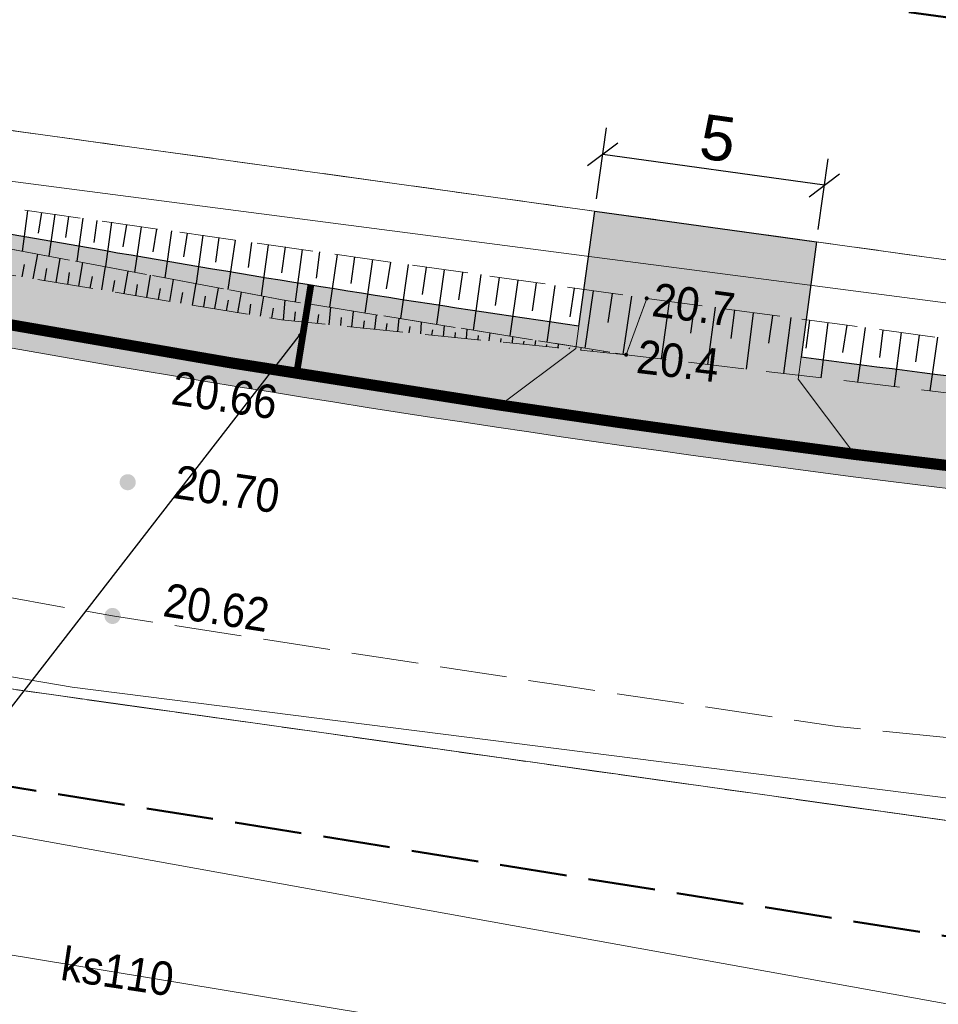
# Model space of a CAD drawing. Header units: metres. Extents: x 6551181 to 6555585, y 5935140 to 5937297.
# Tile 71 of 97: x 6551632 to 6551652, y 5935942 to 5935964. Entities that reach past the tile are written whole.
import ezdxf
from ezdxf import colors
from ezdxf.entities.mleader import LeaderData, LeaderLine
from ezdxf.enums import TextEntityAlignment as Align
from ezdxf.math import Vec2, Vec3

# ---------------------------------------------------------------- set-up
doc = ezdxf.new("R2010")
doc.units = ezdxf.units.M
for name, pattern in [('1.5_0.5', [2, 1.5, -0.5]), ('218-500', [1, 0.5, -0.5]), ('219-500', [0]), ('CONDX2', [0.48, 0.32, -0.16]), ('HIDDEN2', [0.1875, 0.125, -0.0625]), ('mz1.25_0.5', [1.75, 1.25, -0.5])]:
    doc.linetypes.add(name, pattern=pattern)
for name, color, linetype in [('000 Inne (niezydentyfikowane)', 7, 'Continuous'), ('217-Granica konturu klasyfikcyjnego', 7, 'Continuous'), ('218-Granica użytku', 7, 'Continuous'), ('219-Linia granicy', 7, 'Continuous'), ('_krawężnik 15x22', 74, 'Continuous'), ('_obrzeże 8x30', 2, 'Continuous'), ('jezdnia (powierzchnia)', 7, 'Continuous'), ('Obszar opracowania', 7, 'Continuous'), ('przewód elektroenergetyczny (linia)', 7, 'Continuous'), ('przewód kanalizacyjny (linia)', 7, 'Continuous'), ('przewód kanalizacyjny (linia)-Atr1', 7, 'Continuous'), ('przewód telekomunikacyjny (linia)', 7, 'Continuous'), ('przewód wodociągowy (linia)', 7, 'Continuous'), ('punkt wysokościowy naturalny', 7, 'Continuous'), ('punkt wysokościowy naturalny-Atr2', 7, 'Continuous'), ('punkt wysokościowy sztuczny', 7, 'Continuous'), ('punkt wysokościowy sztuczny-Atr2', 7, 'Continuous'), ('skarpa nieumocniona (powierzchnia)', 7, 'Continuous')]:
    doc.layers.add(name, color=color, linetype=linetype)
for name, color, linetype, lineweight in [('_krawężnik 15x30', 30, 'Continuous', 13), ('_kreskowanie chodnik', 52, 'Continuous', 0), ('_kreskowanie zieleń', 74, 'Continuous', 0), ('_kreskowanie zjazd', 252, 'Continuous', 0), ('_odwodnienie', 150, 'Continuous', 50), ('_opis', 7, 'Continuous', 18), ('_wymiar', 140, 'Continuous', 5)]:
    doc.layers.add(name, color=color, linetype=linetype, lineweight=lineweight)
doc.layers.add('_linie pomocnicze', color=202, linetype='Continuous', lineweight=13, plot=False)
doc.styles.add('marcin', font='arial.ttf')
doc.styles.get("Standard").update_dxf_attribs({"font": 'arial.ttf'})
doc.dimstyles.new('marcin', dxfattribs={"dimscale": 0.2, "dimtxt": 8, "dimasz": 6, "dimexe": 3, "dimexo": 0.625, "dimgap": 3, "dimtad": 1, "dimdec": 3, "dimrnd": 0.01, "dimtxsty": 'marcin', "dimblk": 'OBLIQUE', "dimcen": 2.5, "dimclrd": 256, "dimadec": 0, "dimazin": 0, "dimtfac": 1, "dimtdec": 3, "dimtmove": 1, "dimatfit": 3, "dimfxl": 8, "dimfxlon": 1, "dimarcsym": 0})

# ---------------------------------------------------------------- blocks, each defined once
blk = doc.blocks.new('PW02')
at = {"linetype": 'Continuous', "lineweight": 13}
h = blk.add_hatch(color=0, dxfattribs=at)
edge = h.paths.add_edge_path()
edge.add_arc((0, 0), 0.18, 0, 360)
blk = doc.blocks.new('PW01')
at = {"linetype": 'Continuous', "lineweight": 13}
h = blk.add_hatch(color=0, dxfattribs=at)
edge = h.paths.add_edge_path()
edge.add_arc((0, 0), 0.045, 0, 360)
blk = doc.blocks.new('_Oblique')
at = {"color": 0, "linetype": 'ByBlock', "lineweight": -2}
blk.add_line((-0.5, -0.5), (0.5, 0.5), dxfattribs=at)
blk = doc.blocks.new('*D1217')
at = {"layer": '_wymiar', "color": 0, "lineweight": -2, "transparency": 16777216}
for p, q in [((6551644.469, 5935960.007), (6551644.689, 5935961.591)), ((6551649.423, 5935959.318), (6551649.643, 5935960.903))]:
    blk.add_line(p, q, dxfattribs=at)
at = {"layer": '_wymiar', "lineweight": -2, "transparency": 16777216}
blk.add_line((6551649.561, 5935960.308), (6551644.607, 5935960.997), dxfattribs=at)
at = {"layer": 'Defpoints', "color": 0, "transparency": 16777216}
for p in [(6551644.607, 5935960.997), (6551644.43, 5935959.729), (6551649.385, 5935959.04)]:
    blk.add_point(p, dxfattribs=at)
at = {"layer": '_wymiar', "lineweight": -2, "transparency": 16777216, "xscale": 0.6000000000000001, "yscale": 0.6000000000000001, "zscale": 0.6000000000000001}
for p, rotation in [((6551644.607, 5935960.997), 172.0867703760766), ((6551649.561, 5935960.308), 352.0867703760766)]:
    blk.add_blockref('_Oblique', p, dxfattribs=dict(at, rotation=rotation))
at = {"layer": '_wymiar', "color": 0, "transparency": 16777216, "insert": (6551647.181, 5935961.355), "char_height": 1, "attachment_point": 5, "rotation": 352.0868, "style": 'marcin'}
blk.add_mtext('5', dxfattribs=at)

msp = doc.modelspace()

# ---------------------------------------------------------------- hatches: boundary and pattern name
at = {"layer": '_kreskowanie chodnik'}
h = msp.add_hatch(color=223, dxfattribs=at)
h.dxf.hatch_style = 1
h.paths.add_polyline_path([(6551361.9151, 5936137.4929), (6551364.0337, 5936137.4929), (6551364.3599, 5936137.8159), (6551361.3348, 5936141.0225), (6551359.8914, 5936139.6381), (6551359.8913, 5936139.638)])
h.paths.add_polyline_path([(6551380.1526, 5936119.3023, -0.0024274), (6551383.5731, 5936115.8572), (6551383.5731, 5936115.8572), (6551385.7012, 5936115.8292), (6551386.0588, 5936116.1787, 0.0031812), (6551381.5649, 5936120.7183), (6551367.9318, 5936134.3165), (6551367.5765, 5936133.9646), (6551367.5792, 5936131.8433)])
h.paths.add_polyline_path([(6551427.8011, 5936072.0648, -0.0079112), (6551423.437, 5936076.5601), (6551394.6741, 5936107.1418, 0.0037268), (6551389.5375, 5936112.5838), (6551389.5375, 5936112.5838), (6551389.1765, 5936112.2379), (6551389.1363, 5936110.1082, -0.0029746), (6551393.2134, 5936105.7757), (6551421.9802, 5936075.1899, 0.0058707), (6551425.2377, 5936071.8069), (6551427.4311, 5936071.7391)])
h.paths.add_polyline_path([(6551509.0487, 5936009.3448), (6551499.4703, 5936015.6354, -0.014146), (6551476.3685, 5936031.761), (6551467.4747, 5936038.3509, -0.0195357), (6551446.2823, 5936055.375), (6551437.7324, 5936062.8108, -0.010811), (6551431.3954, 5936068.5674), (6551431.0185, 5936068.2357), (6551430.9839, 5936066.2071, 0.0091534), (6551436.4199, 5936061.3017), (6551444.9698, 5936053.8659, 0.0195357), (6551466.284, 5936036.744), (6551475.1778, 5936030.1541, 0.014146), (6551498.3724, 5936013.9637), (6551506.5985, 5936008.5612), (6551508.6757, 5936008.9916)])
h.paths.add_polyline_path([(6551576.1216, 5935970.8749), (6551576.2833, 5935971.348, -0.0591224), (6551544.8377, 5935986.4374), (6551517.8132, 5936003.5887), (6551513.1363, 5936006.6602), (6551512.855, 5936006.2468), (6551513.2853, 5936004.1696), (6551513.2853, 5936004.1696), (6551516.7283, 5936001.9084), (6551543.766, 5935984.7488, 0.0566981), (6551574.267, 5935969.9309), (6551574.267, 5935969.9309)])
h.paths.add_polyline_path([(6551591.7085, 5935964.9446), (6551593.4627, 5935966.0998), (6551593.8882, 5935968.2679), (6551593.8884, 5935968.2689), (6551592.91, 5935968.4763), (6551592.5812, 5935966.8005, -0.0201257), (6551581.0571, 5935969.8064), (6551580.9035, 5935969.3306), (6551581.9193, 5935967.4615, 0.0168508), (6551591.7085, 5935964.9446)])
h.paths.add_polyline_path([(6551613.4044, 5935960.6424), (6551613.4491, 5935960.6336), (6551615.1652, 5935961.8255), (6551615.2615, 5935962.3161), (6551600.4251, 5935965.2276), (6551600.7371, 5935966.8177), (6551598.7804, 5935967.2324), (6551598.7798, 5935967.2298), (6551598.3662, 5935965.1221), (6551599.5493, 5935963.3613), (6551599.5493, 5935963.3613)])
h.paths.add_polyline_path([(6551620.1679, 5935961.3533), (6551620.07, 5935960.8543), (6551621.2097, 5935959.1107), (6551621.2097, 5935959.1107), (6551621.2547, 5935959.1019), (6551624.3175, 5935958.5008, 0.0114164), (6551642.3152, 5935955.3939), (6551642.3152, 5935955.3939), (6551644.0057, 5935956.6611), (6551644.0743, 5935957.1564, -0.0123461), (6551624.7026, 5935960.4634)])
h.paths.add_polyline_path([(6551649.0433, 5935956.4658), (6551648.9776, 5935955.9701), (6551650.239, 5935954.2925, 0.0127985), (6551670.6057, 5935952.1973), (6551677.038, 5935951.7015), (6551678.6488, 5935953.0818), (6551678.6872, 5935953.5803), (6551670.7594, 5935954.1913, -0.013718)])
h.paths.add_polyline_path([(6551707.1015, 5935951.3904), (6551702.0779, 5935951.2761), (6551702.0779, 5935951.2761), (6551683.634, 5935952.6976), (6551683.634, 5935952.6976), (6551685.0143, 5935951.0867), (6551730.6343, 5935947.5707), (6551750.6634, 5935946.1799), (6551752.2637, 5935947.5724), (6551752.2983, 5935948.0712), (6551730.7804, 5935949.5654), (6551707.1015, 5935951.3904)])
h.paths.add_polyline_path([(6551758.6441, 5935945.6257), (6551796.2401, 5935943.0151, 0.2134218), (6551800.84, 5935944.7005), (6551757.2863, 5935947.7248), (6551757.2517, 5935947.226)])
at = {"layer": '_kreskowanie zieleń'}
h = msp.add_hatch(color=253, dxfattribs=at)
h.dxf.hatch_style = 1
h.paths.add_polyline_path([(6551757.5481, 5935951.4959), (6551752.5542, 5935951.757), (6551752.2983, 5935948.0712), (6551752.2637, 5935947.5724), (6551750.6634, 5935946.1799), (6551758.6441, 5935945.6257), (6551757.2517, 5935947.226), (6551757.2863, 5935947.7248), (6551757.2863, 5935947.7248)])
h.paths.add_polyline_path([(6551683.7958, 5935954.7961), (6551678.8132, 5935955.214), (6551678.6872, 5935953.5803), (6551678.6488, 5935953.0818), (6551677.038, 5935951.7015), (6551685.0143, 5935951.0867), (6551683.634, 5935952.6976), (6551683.634, 5935952.6976), (6551683.6571, 5935952.9967)])
h.paths.add_polyline_path([(6551644.4305, 5935959.7291), (6551644.0743, 5935957.1564), (6551644.0057, 5935956.6611), (6551642.3152, 5935955.3939, 0.0050001), (6551650.239, 5935954.2925), (6551648.9776, 5935955.9701), (6551649.0433, 5935956.4658), (6551649.3846, 5935959.0405), (6551649.3845, 5935959.0405)])
h.paths.add_polyline_path([(6551615.5387, 5935963.7287), (6551615.2615, 5935962.3161), (6551615.1652, 5935961.8255), (6551613.4491, 5935960.6336), (6551621.2097, 5935959.1107), (6551621.2097, 5935959.1107), (6551620.07, 5935960.8543), (6551620.1679, 5935961.3533), (6551620.4993, 5935963.042)])
h.paths.add_polyline_path([(6551593.4627, 5935966.0998), (6551591.7085, 5935964.9446), (6551591.7085, 5935964.9446, 0.0060443), (6551595.2584, 5935964.2033), (6551599.5493, 5935963.3613), (6551598.3662, 5935965.1221), (6551598.7798, 5935967.2298), (6551598.7804, 5935967.2324), (6551593.8884, 5935968.2689), (6551593.8882, 5935968.2679)])
h.paths.add_polyline_path([(6551574.267, 5935969.9309, 0.0133357), (6551581.88, 5935967.473), (6551581.88, 5935967.473, 0.0000682), (6551581.9193, 5935967.4615), (6551581.9193, 5935967.4615), (6551580.9035, 5935969.3306), (6551581.0571, 5935969.8064), (6551581.0571, 5935969.8064), (6551581.4207, 5935970.9324), (6551576.5985, 5935972.2704), (6551576.2833, 5935971.348), (6551576.1216, 5935970.8749), (6551574.267, 5935969.9309)])
h.paths.add_polyline_path([(6551515.6199, 5936009.2164), (6551511.6595, 5936011.8175), (6551509.0487, 5936009.3448), (6551508.6757, 5936008.9916), (6551506.5985, 5936008.5612), (6551513.2853, 5936004.1696), (6551513.2853, 5936004.1696), (6551512.855, 5936006.2468), (6551513.1363, 5936006.6602), (6551513.1351, 5936006.661)])
h.paths.add_polyline_path([(6551425.2377, 5936071.8069, 0.0100304), (6551430.9839, 5936066.2071), (6551431.0185, 5936068.2357), (6551431.3954, 5936068.5674), (6551431.6215, 5936068.7664), (6551434.0394, 5936070.8943), (6551430.4259, 5936074.3748), (6551428.0268, 5936072.2634), (6551427.8011, 5936072.0648), (6551427.4311, 5936071.7391)])
h.paths.add_polyline_path([(6551385.7012, 5936115.8292), (6551383.5731, 5936115.8572, -0.0040001), (6551389.1363, 5936110.1082), (6551389.1363, 5936110.1082), (6551389.1765, 5936112.2379), (6551389.5375, 5936112.5838), (6551389.5375, 5936112.5838, 0.0024913), (6551386.0588, 5936116.1787)])
h.paths.add_polyline_path([(6551364.0337, 5936137.4929), (6551361.9151, 5936137.4929), (6551367.5792, 5936131.8433), (6551367.5765, 5936133.9646), (6551367.9318, 5936134.3165), (6551368.462, 5936134.8414), (6551364.9219, 5936138.3724), (6551364.3599, 5936137.8159)])
at = {"layer": '_kreskowanie zjazd'}
h = msp.add_hatch(color=256, dxfattribs=at)
h.dxf.hatch_style = 1
h.paths.add_polyline_path([(6551796.2401, 5935943.0151), (6551758.6441, 5935945.6257), (6551750.6634, 5935946.1799), (6551730.6343, 5935947.5707), (6551685.0143, 5935951.0867), (6551677.038, 5935951.7015), (6551670.6057, 5935952.1973, -0.0127985), (6551650.239, 5935954.2925, -0.0050001), (6551642.3152, 5935955.3939), (6551642.3152, 5935955.3939, -0.0114164), (6551624.3175, 5935958.5008), (6551621.2547, 5935959.1019), (6551621.2097, 5935959.1107), (6551613.4491, 5935960.6336), (6551613.4044, 5935960.6424), (6551599.5493, 5935963.3613), (6551599.5493, 5935963.3613), (6551595.2584, 5935964.2033, -0.0060443), (6551591.7085, 5935964.9446), (6551591.7085, 5935964.9446, -0.0084248), (6551586.7927, 5935966.1206, -0.0084248), (6551581.9193, 5935967.4615), (6551581.9193, 5935967.4615, -0.0000682), (6551581.88, 5935967.473), (6551581.88, 5935967.473, -0.0133357), (6551574.267, 5935969.9309), (6551574.267, 5935969.9309, -0.0502078), (6551547.0711, 5935982.7107, -0.0064718), (6551543.766, 5935984.7488), (6551516.7283, 5936001.9084), (6551513.2853, 5936004.1696), (6551513.2853, 5936004.1696), (6551506.5985, 5936008.5612), (6551498.3724, 5936013.9637, -0.014146), (6551475.1778, 5936030.1541), (6551466.284, 5936036.744, -0.0195357), (6551444.9698, 5936053.8659), (6551436.4199, 5936061.3017, -0.0077486), (6551431.8064, 5936065.4414, -0.0100015), (6551426.0452, 5936070.9924, -0.0073044), (6551421.9802, 5936075.1899), (6551393.2134, 5936105.7757, 0.0029746), (6551389.1363, 5936110.1082), (6551389.1363, 5936110.1082, 0.0040001), (6551383.5731, 5936115.8572), (6551383.5731, 5936115.8572, 0.0024274), (6551380.1526, 5936119.3023), (6551367.5792, 5936131.8433), (6551361.9151, 5936137.4929), (6551359.8144, 5936139.5881), (6551359.4506, 5936139.2449), (6551379.7995, 5936118.9483, -0.009403), (6551392.8482, 5936105.4342), (6551421.6159, 5936074.8473, 0.0250591), (6551436.0918, 5936060.9244), (6551444.6417, 5936053.4886, 0.0195357), (6551465.9863, 5936036.3423), (6551474.8802, 5936029.7523, 0.014146), (6551498.0979, 5936013.5458), (6551516.4571, 5936001.4883), (6551543.4981, 5935984.3266, 0.0932025), (6551595.1621, 5935963.7127), (6551624.2212, 5935958.0102, 0.0292221), (6551670.5673, 5935951.6987), (6551730.5978, 5935947.072), (6551796.2055, 5935942.5163)])

# ---------------------------------------------------------------- linework, layer by layer
at = {"layer": '000 Inne (niezydentyfikowane)', "color": 7, "linetype": 'Continuous', "lineweight": 25, "flags": 128}
for points in [[(6551631.75, 5935959.74), (6551631.63, 5935958.83)], [(6551632.06, 5935959.7), (6551631.99, 5935959.24)], [(6551632.36, 5935959.66), (6551632.23, 5935958.72)], [(6551632.67, 5935959.61), (6551632.6, 5935959.14)], [(6551632.99, 5935959.57), (6551632.85, 5935958.61)], [(6551633.3, 5935959.52), (6551633.23, 5935959.03)], [(6551633.63, 5935959.48), (6551633.49, 5935958.49)], [(6551633.96, 5935959.43), (6551633.88, 5935958.93)], [(6551634.29, 5935959.38), (6551634.14, 5935958.36)], [(6551634.63, 5935959.33), (6551634.55, 5935958.82)], [(6551634.97, 5935959.29), (6551634.82, 5935958.24)], [(6551635.32, 5935959.24), (6551635.24, 5935958.71)], [(6551635.67, 5935959.19), (6551635.52, 5935958.11)], [(6551636.03, 5935959.14), (6551635.95, 5935958.59)], [(6551636.39, 5935959.08), (6551636.23, 5935957.98)], [(6551636.76, 5935959.03), (6551636.68, 5935958.47)], [(6551637.13, 5935958.98), (6551636.97, 5935957.84)], [(6551637.51, 5935958.93), (6551637.43, 5935958.35)], [(6551637.89, 5935958.87), (6551637.73, 5935957.7)], [(6551638.28, 5935958.82), (6551638.2, 5935958.23)], [(6551631.88, 5935958.22), (6551631.98, 5935958.77)], [(6551632.39, 5935958.14), (6551632.48, 5935958.67)], [(6551632.9, 5935958.05), (6551632.99, 5935958.58)], [(6551638.67, 5935958.76), (6551638.5, 5935957.58)], [(6551639.06, 5935958.71), (6551638.98, 5935958.11)], [(6551639.46, 5935958.65), (6551639.29, 5935957.45)], [(6551639.86, 5935958.59), (6551639.77, 5935957.99)], [(6551631.63, 5935958.26), (6551631.68, 5935958.54)], [(6551632.14, 5935958.18), (6551632.18, 5935958.45)], [(6551632.65, 5935958.09), (6551632.69, 5935958.36)], [(6551633.41, 5935957.97), (6551633.49, 5935958.49)], [(6551633.91, 5935957.88), (6551634, 5935958.39)], [(6551640.26, 5935958.54), (6551640.09, 5935957.33)], [(6551640.66, 5935958.48), (6551640.57, 5935957.87)], [(6551641.06, 5935958.42), (6551640.89, 5935957.2)], [(6551641.47, 5935958.36), (6551641.38, 5935957.75)], [(6551633.15, 5935958.01), (6551633.2, 5935958.27)], [(6551633.66, 5935957.93), (6551633.7, 5935958.18)], [(6551634.42, 5935957.8), (6551634.5, 5935958.3)], [(6551634.93, 5935957.71), (6551635.01, 5935958.2)], [(6551641.88, 5935958.31), (6551641.71, 5935957.07)], [(6551642.29, 5935958.25), (6551642.2, 5935957.62)], [(6551642.71, 5935958.19), (6551642.53, 5935956.94)], [(6551643.12, 5935958.13), (6551643.03, 5935957.5)], [(6551634.17, 5935957.84), (6551634.21, 5935958.09)], [(6551634.68, 5935957.76), (6551634.72, 5935958)], [(6551635.18, 5935957.67), (6551635.22, 5935957.91)], [(6551635.44, 5935957.63), (6551635.52, 5935958.11)], [(6551635.94, 5935957.55), (6551636.02, 5935958.01)], [(6551636.45, 5935957.46), (6551636.53, 5935957.92)], [(6551643.54, 5935958.07), (6551643.36, 5935956.8)], [(6551643.97, 5935958.01), (6551643.87, 5935957.37)], [(6551644.39, 5935957.95), (6551644.21, 5935956.67)], [(6551635.69, 5935957.59), (6551635.73, 5935957.83)], [(6551636.2, 5935957.5), (6551636.24, 5935957.74)], [(6551636.96, 5935957.38), (6551637.03, 5935957.83)], [(6551637.47, 5935957.3), (6551637.51, 5935957.74)], [(6551644.82, 5935957.89), (6551644.72, 5935957.24)], [(6551645.25, 5935957.83), (6551645.06, 5935956.53)], [(6551646.09, 5935957.71), (6551645.91, 5935956.43)], [(6551636.71, 5935957.42), (6551636.74, 5935957.65)], [(6551637.21, 5935957.34), (6551637.25, 5935957.56)], [(6551637.72, 5935957.27), (6551637.74, 5935957.48)], [(6551637.98, 5935957.24), (6551638.02, 5935957.66)], [(6551638.49, 5935957.19), (6551638.53, 5935957.58)], [(6551639, 5935957.14), (6551639.04, 5935957.49)], [(6551646.66, 5935957.64), (6551646.57, 5935957)], [(6551647.12, 5935957.58), (6551646.95, 5935956.3)], [(6551647.55, 5935957.52), (6551647.47, 5935956.88)], [(6551638.23, 5935957.22), (6551638.26, 5935957.42)], [(6551638.75, 5935957.17), (6551638.77, 5935957.35)], [(6551639.26, 5935957.11), (6551639.28, 5935957.28)], [(6551639.51, 5935957.09), (6551639.55, 5935957.41)], [(6551640.03, 5935957.04), (6551640.06, 5935957.33)], [(6551640.54, 5935956.99), (6551640.56, 5935957.25)], [(6551647.97, 5935957.46), (6551647.81, 5935956.2)], [(6551648.4, 5935957.4), (6551648.31, 5935956.78)], [(6551648.81, 5935957.35), (6551648.65, 5935956.1)], [(6551649.23, 5935957.29), (6551649.15, 5935956.67)], [(6551639.77, 5935957.06), (6551639.79, 5935957.22)], [(6551640.28, 5935957.01), (6551640.3, 5935957.15)], [(6551640.79, 5935956.96), (6551640.81, 5935957.08)], [(6551641.05, 5935956.93), (6551641.07, 5935957.17)], [(6551641.31, 5935956.91), (6551641.32, 5935957.02)], [(6551641.56, 5935956.88), (6551641.58, 5935957.09)], [(6551649.64, 5935957.24), (6551649.48, 5935956)], [(6551650.06, 5935957.18), (6551649.97, 5935956.57)], [(6551650.47, 5935957.13), (6551650.3, 5935955.9)], [(6551650.87, 5935957.07), (6551650.79, 5935956.46)], [(6551651.28, 5935957.02), (6551651.12, 5935955.81)], [(6551641.82, 5935956.86), (6551641.83, 5935956.95)], [(6551642.07, 5935956.83), (6551642.09, 5935957.01)], [(6551642.33, 5935956.8), (6551642.34, 5935956.88)], [(6551642.59, 5935956.78), (6551642.6, 5935956.92)], [(6551642.84, 5935956.75), (6551642.85, 5935956.82)], [(6551643.1, 5935956.73), (6551643.11, 5935956.84)], [(6551651.68, 5935956.96), (6551651.6, 5935956.36)], [(6551652.09, 5935956.91), (6551651.92, 5935955.71)], [(6551643.35, 5935956.7), (6551643.36, 5935956.75)], [(6551643.61, 5935956.67), (6551643.62, 5935956.76)], [(6551643.86, 5935956.65), (6551643.87, 5935956.68)], [(6551644.12, 5935956.62), (6551644.13, 5935956.68)], [(6551644.38, 5935956.6), (6551644.38, 5935956.62)], [(6551644.63, 5935956.57), (6551644.64, 5935956.6)]]:
    msp.add_lwpolyline(points, dxfattribs=at)
at = {"layer": '217-Granica konturu klasyfikcyjnego', "color": 3, "linetype": '1.5_0.5', "lineweight": 18, "flags": 128}
for points in [[(6551614.59, 5935963.86), (6551817.148, 5935935.8192)], [(6551664.28, 5935944.42), (6551629.52, 5935949.31)]]:
    msp.add_lwpolyline(points, dxfattribs=at)
at = {"layer": '218-Granica użytku', "color": 3, "linetype": '218-500', "lineweight": 18, "flags": 128}
for points in [[(6551614.59, 5935963.86), (6551817.148, 5935935.8192)], [(6551629.52, 5935949.31), (6551664.28, 5935944.42)]]:
    msp.add_lwpolyline(points, dxfattribs=at)
at = {"layer": '219-Linia granicy', "color": 7, "linetype": '219-500', "lineweight": 18, "flags": 128}
for points in [[(6551817.148, 5935935.8192), (6551614.59, 5935963.86)], [(6551664.28, 5935944.42), (6551629.52, 5935949.31)]]:
    msp.add_lwpolyline(points, dxfattribs=at)
at = {"layer": '_krawężnik 15x22', "linetype": 'CONDX2', "lineweight": 40, "ltscale": 4, "const_width": 0.25}
msp.add_lwpolyline([(6551650.239, 5935954.2925, -0.0050001), (6551642.3152, 5935955.3939)], format="xyb", dxfattribs=at)
at = {"layer": '_krawężnik 15x30', "lineweight": 40, "ltscale": 5}
for points in [[(6551642.3152, 5935955.3939, 0.25, 0.25, -0.0114164), (6551624.3175, 5935958.5008, 0.25, 0.25, 0), (6551621.2097, 5935959.1107, 0.25, 0.25, 0)], [(6551677.038, 5935951.7015, 0.25, 0.25, 0), (6551670.6057, 5935952.1973, 0.25, 0.25, -0.0127985), (6551650.239, 5935954.2925, 0.25, 0.25, 0)]]:
    msp.add_lwpolyline(points, format="xyseb", dxfattribs=at)
at = {"layer": '_linie pomocnicze'}
for points in [[(6551796.2401, 5935943.0151), (6551730.6343, 5935947.5707), (6551670.6057, 5935952.1973, -0.0292221), (6551624.3175, 5935958.5008), (6551595.2584, 5935964.2033, -0.0932025), (6551543.766, 5935984.7488), (6551516.7283, 5936001.9084), (6551498.3724, 5936013.9637, -0.014146), (6551475.1778, 5936030.1541), (6551466.284, 5936036.744, -0.0195357), (6551444.9698, 5936053.8659), (6551436.4199, 5936061.3017, -0.0250591), (6551421.9802, 5936075.1899), (6551393.2134, 5936105.7757, 0.0094023), (6551380.1526, 5936119.3023), (6551359.8144, 5936139.5881)], [(6551796.2055, 5935942.5163), (6551730.5978, 5935947.072), (6551670.5673, 5935951.6987, -0.0292221), (6551624.2212, 5935958.0102), (6551595.1621, 5935963.7127, -0.0932025), (6551543.4981, 5935984.3266), (6551516.4571, 5936001.4883), (6551498.0979, 5936013.5458, -0.014146), (6551474.8802, 5936029.7523), (6551465.9863, 5936036.3423, -0.0195357), (6551444.6417, 5936053.4886), (6551436.0918, 5936060.9244, -0.0250591), (6551421.6159, 5936074.8473), (6551392.8482, 5936105.4342, 0.009403), (6551379.7995, 5936118.9483), (6551359.4506, 5936139.2449)]]:
    msp.add_lwpolyline(points, format="xyb", dxfattribs=at)
for points in [[(6551642.3152, 5935955.3939), (6551642.3152, 5935955.3939), (6551644.0057, 5935956.6611), (6551644.0743, 5935957.1564)], [(6551649.0433, 5935956.4658), (6551648.9776, 5935955.9701), (6551650.239, 5935954.2925)]]:
    msp.add_lwpolyline(points, dxfattribs=at)
at = {"layer": '_obrzeże 8x30'}
for points in [[(6551644.0743, 5935957.1564, -0.0123461), (6551624.7026, 5935960.4634), (6551620.1679, 5935961.3533)], [(6551678.6872, 5935953.5803), (6551670.7594, 5935954.1913, -0.013718), (6551649.0433, 5935956.4658)]]:
    msp.add_lwpolyline(points, format="xyb", dxfattribs=at)
for points in [[(6551644.0743, 5935957.1564), (6551644.4305, 5935959.7291), (6551649.3845, 5935959.0405)], [(6551649.3849, 5935959.0432), (6551649.0433, 5935956.4658)]]:
    msp.add_lwpolyline(points, dxfattribs=at)
at = {"layer": '_odwodnienie', "linetype": 'HIDDEN2', "lineweight": 40, "ltscale": 4, "const_width": 0.15}
msp.add_lwpolyline([(6551637.7655, 5935956.0995), (6551638.0834, 5935958.0741)], dxfattribs=at)
at = {"layer": 'jezdnia (powierzchnia)', "color": 7, "linetype": '1.5_0.5', "lineweight": 18, "flags": 128}
msp.add_lwpolyline([(6551328.96, 5936334.85), (6551328.85, 5936339.4), (6551328.73, 5936357.03), (6551328.59, 5936376.23), (6551328.4, 5936397.13), (6551328.02, 5936414.29), (6551322.56, 5936409.84), (6551322.26, 5936398.68), (6551322.27, 5936387.64), (6551322.38, 5936376.93), (6551322.42, 5936367), (6551322.25, 5936346.98), (6551322.6, 5936337.31), (6551322.85, 5936327.45), (6551322.83, 5936325.77), (6551322.74, 5936320.86), (6551322.68, 5936317.17), (6551322.78, 5936307.21), (6551322.67, 5936297.56), (6551322.68, 5936287.57), (6551322.74, 5936279.01), (6551322.14, 5936267.97), (6551321.65, 5936262.65), (6551321.72, 5936261), (6551321.78, 5936259.98), (6551322.11, 5936257.72), (6551322.27, 5936255.96), (6551322.39, 5936254.52), (6551322.15, 5936252.96), (6551321.69, 5936250.98), (6551320.76, 5936248.16), (6551319.46, 5936245.23), (6551318.96, 5936243.62), (6551318.38, 5936241.01), (6551316.02, 5936222.64), (6551315.83, 5936219.84), (6551316.38, 5936210.81), (6551316.01, 5936207.91), (6551315.14, 5936200.41), (6551314.97, 5936199.68), (6551313.67, 5936198.52), (6551311.34, 5936197.7), (6551307.54, 5936198.81), (6551305.83, 5936196.21), (6551312.51, 5936190.73), (6551313.39, 5936189.35), (6551312.99, 5936186.91), (6551312.92, 5936183.49), (6551313.3, 5936180.11), (6551314.08, 5936177.55), (6551314.7, 5936175.79), (6551314.44, 5936174.65), (6551312.67, 5936172.43), (6551311.85, 5936172.5), (6551311.19, 5936171.27), (6551311.05, 5936169.19), (6551311.25, 5936168.73), (6551309.45, 5936165.18), (6551312.18, 5936163.98), (6551313.59, 5936166.07), (6551317.23, 5936168.57), (6551319.56, 5936168.77), (6551324.09, 5936164.11), (6551325.69, 5936162.67), (6551325.47, 5936161.1), (6551327.95, 5936158.95), (6551329.62, 5936159.04), (6551332.98, 5936156.08), (6551340.48, 5936149.19), (6551347.83, 5936142.43), (6551354.99, 5936135.82), (6551361.1, 5936130.02), (6551368.01, 5936123.21), (6551374.45, 5936116.65), (6551380.77, 5936110.1), (6551380.75, 5936107.84), (6551380.43, 5936106.99), (6551383.32, 5936104.18), (6551384.35, 5936104.44), (6551386.16, 5936104.24), (6551387.51, 5936103), (6551394.02, 5936096.15), (6551400.74, 5936089.06), (6551407.43, 5936082.07), (6551414.96, 5936073.7), (6551417.26, 5936071.24), (6551417.54, 5936068.85), (6551417.08, 5936067.39), (6551416.53, 5936066.51), (6551418.44, 5936064.69), (6551420.06, 5936065.32), (6551421.11, 5936065.47), (6551423.09, 5936065.27), (6551427.21, 5936061.47), (6551434.23, 5936055.28), (6551441.76, 5936048.87), (6551449.56, 5936042.36), (6551457.43, 5936035.97), (6551465.65, 5936029.87), (6551474.74, 5936023.08), (6551483.63, 5936016.83), (6551492.82, 5936010.56), (6551496.69, 5936007.92), (6551496.38, 5936006.4), (6551500.73, 5936003.64), (6551502.28, 5936004.36), (6551510, 5935999.26), (6551519.09, 5935993.33), (6551527.43, 5935987.94), (6551535.54, 5935982.98), (6551543.65, 5935977.72), (6551552.14, 5935972.93), (6551561.61, 5935968.23), (6551570.6, 5935964.82), (6551581.27, 5935961.57), (6551591.01, 5935959.14), (6551597.53, 5935957.63), (6551598.04, 5935956.71), (6551598.34, 5935954.89), (6551601.02, 5935954.23), (6551603.27, 5935956.5), (6551604.19, 5935956.44), (6551614.44, 5935954.25), (6551624.03, 5935952.41), (6551633.65, 5935950.68), (6551643.66, 5935949.13), (6551649.85, 5935948.21), (6551660.16, 5935947.16), (6551670.33, 5935946.28), (6551680.51, 5935945.58), (6551690.73, 5935944.67), (6551701.45, 5935943.82), (6551706.39, 5935943.35), (6551707.39, 5935941.45), (6551711.28, 5935940.88), (6551713.28, 5935942.8), (6551715.25, 5935942.66), (6551721.35, 5935942.22), (6551752.78, 5935940.08), (6551762.58, 5935939.42), (6551772.73, 5935938.68), (6551783.19, 5935937.92), (6551793.12, 5935937.25), (6551803.61, 5935936.53), (6551816.47, 5935935.66), (6551827.08, 5935934.95), (6551837.44, 5935934.3), (6551838.95, 5935934.11), (6551840.54, 5935930.96), (6551844.05, 5935930.93), (6551845.21, 5935933.24), (6551845.88, 5935933.65), (6551848.35, 5935933.59), (6551864.54, 5935932.06), (6551872.1, 5935931.21), (6551883.27, 5935929.95), (6551887.52, 5935929.3), (6551888.3, 5935928.47), (6551889.27, 5935927), (6551889.8, 5935925.29), (6551888.46, 5935921.18), (6551893.61, 5935921.03), (6551897.26, 5935920.92), (6551897.56, 5935926.27), (6551899.74, 5935927.57), (6551904.71, 5935926.85), (6551911.07, 5935925.83), (6551911.71, 5935924.67), (6551912.04, 5935923.9), (6551915.56, 5935923.37), (6551916.14, 5935924.18), (6551916.85, 5935924.92), (6551923.67, 5935923.8), (6551933.47, 5935922.17), (6551946.23, 5935919.92), (6551946.86, 5935918.95), (6551946.97, 5935917.94), (6551949.03, 5935915.66), (6551950.87, 5935917.18), (6551951.58, 5935918.19), (6551952.42, 5935918.86), (6551960.7, 5935917.37), (6551971.47, 5935915.4), (6551981.95, 5935913.57), (6551992.49, 5935911.65), (6551995.74, 5935911.01), (6551996.16, 5935910.41), (6551996.41, 5935909.03), (6552000.08, 5935908.33), (6552001.09, 5935909.46), (6552001.34, 5935909.66), (6552001.89, 5935909.89), (6552011.06, 5935908.38), (6552016.54, 5935907.3), (6552016.98, 5935906.37), (6552017.08, 5935905.24), (6552021, 5935904.44), (6552021.75, 5935905.56), (6552022.37, 5935906.31), (6552031.19, 5935904.66), (6552041.47, 5935902.98), (6552051.85, 5935901.04), (6552054.87, 5935900.36), (6552055.79, 5935898.24), (6552061.21, 5935896.92), (6552062.37, 5935898.83), (6552071.26, 5935896.73), (6552082.21, 5935893.77), (6552092.4, 5935891.09), (6552102.69, 5935888.17), (6552113.23, 5935885.31), (6552123.85, 5935882.37), (6552135.02, 5935879.28), (6552145.58, 5935876.34), (6552156.23, 5935873.42), (6552166.76, 5935870.42), (6552177.31, 5935867.56), (6552187.87, 5935864.65), (6552198.25, 5935861.79), (6552209.38, 5935858.53), (6552220.11, 5935855.69), (6552230.86, 5935852.63), (6552241.36, 5935849.67), (6552251.73, 5935846.66), (6552262.36, 5935843.89), (6552273.37, 5935841.27), (6552283.55, 5935838.85), (6552294.39, 5935836.69), (6552304.73, 5935835.22), (6552315.64, 5935833.74), (6552325.3, 5935832.55), (6552341.64, 5935830.38), (6552342.44, 5935829.69), (6552342.92, 5935828.2), (6552347.56, 5935827.77), (6552348.74, 5935829.5), (6552357.01, 5935828.52), (6552367.7, 5935827.13), (6552378.13, 5935825.75), (6552388.65, 5935824.39), (6552399.32, 5935823.07), (6552410.02, 5935821.67), (6552421.24, 5935820.34), (6552432.45, 5935818.68), (6552443.48, 5935817.42), (6552453.95, 5935816.03), (6552464.58, 5935814.75), (6552475.04, 5935813.29), (6552485.68, 5935811.95), (6552496.02, 5935810.59), (6552506.48, 5935809.35), (6552517.51, 5935807.84), (6552527.97, 5935806.56), (6552538.97, 5935805.09), (6552549.67, 5935803.82), (6552560.33, 5935802.42), (6552563.29, 5935802), (6552563.74, 5935801.13), (6552564.02, 5935800.22), (6552567.24, 5935799.81), (6552567.73, 5935800.53), (6552568.53, 5935801.4), (6552572.89, 5935801.02), (6552583.15, 5935799.96), (6552593.78, 5935798.88), (6552604.38, 5935797.88), (6552604.85, 5935803.41), (6552594.33, 5935804.61), (6552583.62, 5935805.8), (6552573.64, 5935806.91), (6552560.78, 5935808.39), (6552550.39, 5935809.67), (6552539.28, 5935811.02), (6552528.7, 5935812.3), (6552517.88, 5935813.68), (6552507.21, 5935815.18), (6552496.69, 5935816.5), (6552486.46, 5935817.81), (6552475.57, 5935819.24), (6552465.35, 5935820.56), (6552454.34, 5935821.99), (6552444.06, 5935823.33), (6552432.93, 5935824.71), (6552421.95, 5935826.21), (6552410.72, 5935827.55), (6552399.95, 5935828.95), (6552389.17, 5935830.26), (6552378.67, 5935831.73), (6552368.16, 5935833.12), (6552357.84, 5935834.4), (6552341.74, 5935836.31), (6552336.11, 5935837.13), (6552334.8, 5935838.98), (6552330.67, 5935843.7), (6552318.52, 5935843.8), (6552316.94, 5935839.51), (6552316.2, 5935839.6), (6552305.46, 5935841.19), (6552295.05, 5935842.73), (6552284.97, 5935844.88), (6552274.4, 5935847.14), (6552263.73, 5935849.7), (6552253.14, 5935852.53), (6552242.97, 5935855.52), (6552232.46, 5935858.37), (6552221.65, 5935861.46), (6552210.76, 5935864.4), (6552199.91, 5935867.46), (6552189.25, 5935870.45), (6552178.83, 5935873.3), (6552168.21, 5935876.2), (6552157.7, 5935879.19), (6552146.88, 5935882.12), (6552136.56, 5935885.03), (6552125.26, 5935888.16), (6552114.69, 5935891.09), (6552104.07, 5935894), (6552093.85, 5935896.89), (6552083.28, 5935899.67), (6552072.56, 5935902.58), (6552063.5, 5935904.64), (6552052.58, 5935906.96), (6552042.37, 5935908.85), (6552032.31, 5935910.58), (6552022.24, 5935912.51), (6552011.71, 5935914.3), (6552002.97, 5935915.91), (6551993.33, 5935917.67), (6551982.85, 5935919.56), (6551972.16, 5935921.42), (6551961.7, 5935923.41), (6551953.29, 5935924.88), (6551942.99, 5935926.75), (6551934.58, 5935928.16), (6551924.41, 5935929.85), (6551914.55, 5935931.45), (6551905.1, 5935932.89), (6551895.51, 5935934.28), (6551883.79, 5935935.93), (6551872.57, 5935937.31), (6551861.48, 5935938.41), (6551857.21, 5935938.77), (6551855.83, 5935941.56), (6551851.73, 5935941.94), (6551850.16, 5935939.44), (6551849.12, 5935939.43), (6551837.69, 5935940.23), (6551827.26, 5935940.93), (6551816.56, 5935941.65), (6551812.11, 5935941.89), (6551811.08, 5935942.83), (6551810.63, 5935944.01), (6551806.62, 5935944.32), (6551805.99, 5935943.23), (6551804.96, 5935942.43), (6551799.31, 5935943), (6551795.45, 5935943.07), (6551783.27, 5935943.93), (6551772.84, 5935944.64), (6551762.97, 5935945.37), (6551756.57, 5935946.71), (6551756.45, 5935947.99), (6551753.18, 5935948.46), (6551752.63, 5935947.03), (6551751.78, 5935946.29), (6551742.41, 5935946.78), (6551732.33, 5935947.44), (6551722.23, 5935948.29), (6551712.3, 5935948.93), (6551701.77, 5935949.75), (6551691.2, 5935950.61), (6551680.87, 5935951.49), (6551670.8, 5935952.18), (6551660.52, 5935953.19), (6551650.73, 5935954.13), (6551644.52, 5935955.05), (6551634.47, 5935956.54), (6551625.17, 5935958.24), (6551619.83, 5935959.35), (6551619.26, 5935960.49), (6551619.22, 5935962.61), (6551616.6, 5935963.05), (6551615.17, 5935961.02), (6551614.13, 5935960.5), (6551605.28, 5935962.2), (6551598.18, 5935963.63), (6551597.76, 5935964.59), (6551597.78, 5935967.09), (6551594.81, 5935968.01), (6551593.76, 5935965.74), (6551592.79, 5935964.93), (6551592.31, 5935964.89), (6551582.34, 5935967.37), (6551580.88, 5935967.83), (6551580.18, 5935968.71), (6551580.27, 5935970.63), (6551577.49, 5935971.77), (6551576.35, 5935970.29), (6551575.07, 5935969.6), (6551572.38, 5935970.41), (6551563.7, 5935973.87), (6551554.87, 5935978.16), (6551546.49, 5935983.02), (6551538.48, 5935988.13), (6551530.39, 5935993.18), (6551522.02, 5935998.55), (6551512.6, 5936004.66), (6551512.61, 5936005.55), (6551512.85, 5936007.35), (6551509.68, 5936009.41), (6551508.18, 5936008.59), (6551507, 5936008.48), (6551503.89, 5936010.34), (6551495.82, 5936015.64), (6551486.91, 5936021.79), (6551477.95, 5936028.1), (6551468.99, 5936034.63), (6551460.81, 5936040.8), (6551453.03, 5936047.14), (6551445.31, 5936053.57), (6551437.77, 5936059.97), (6551432.57, 5936064.65), (6551432.07, 5936066.32), (6551432.09, 5936068.02), (6551434.37, 5936071.22), (6551434.62, 5936071.59), (6551431.83, 5936073.34), (6551429.29, 5936070.94), (6551427.75, 5936070.76), (6551425.93, 5936071.17), (6551425.46, 5936071.49), (6551419.42, 5936077.79), (6551411.69, 5936086.16), (6551404.87, 5936093.24), (6551398.24, 5936100.37), (6551391.7, 5936107.27), (6551389.12, 5936111.46), (6551389.9, 5936112.46), (6551387.37, 5936115.19), (6551385.78, 5936114.88), (6551384.49, 5936114.89), (6551378.57, 5936120.76), (6551371.92, 5936127.68), (6551366.59, 5936132.83), (6551366.87, 5936133.78), (6551367.08, 5936134.17), (6551367.64, 5936134.92), (6551365, 5936137.57), (6551363.64, 5936136.69), (6551362.7, 5936136.71), (6551359.88, 5936139.65), (6551338.07, 5936159.81), (6551329.19, 5936168.03), (6551324.89, 5936173.07), (6551320.86, 5936179.47), (6551319.58, 5936183.33), (6551319.65, 5936188.36), (6551322.11, 5936204.81), (6551327.17, 5936242.31), (6551330.39, 5936265.19), (6551329.96, 5936267.22), (6551329.39, 5936272.76), (6551329.1, 5936274.41), (6551328.86, 5936276.23), (6551328.83, 5936278.38), (6551328.89, 5936294.47)], close=True, dxfattribs=at)
at = {"layer": 'Obszar opracowania', "color": 6, "linetype": '1.5_0.5', "lineweight": 50, "flags": 128}
msp.add_lwpolyline([(6551818.32, 5935949.48), (6551816.4, 5935927.1), (6551691.07, 5935939.45), (6551655.04, 5935943.08), (6551594.88, 5935952.7), (6551558.27, 5935964.37), (6551521.83, 5935986.07), (6551479.91, 5936013.47), (6551430.28, 5936048.68), (6551403.2, 5936073.55), (6551351.97, 5936127.26), (6551339.98, 5936140.06), (6551355.92, 5936154.02), (6551383.22, 5936127.23), (6551398.41, 5936112.34), (6551441.88, 5936067.29), (6551466.09, 5936048.26), (6551498.73, 5936021.85), (6551519.95, 5936008.26), (6551556.28, 5935985.89), (6551583.14, 5935974.91), (6551603.83, 5935970.55), (6551675.12, 5935961.01)], close=True, dxfattribs=at)
at = {"layer": 'przewód elektroenergetyczny (linia)', "color": 1, "linetype": 'Continuous', "lineweight": 18, "flags": 128}
msp.add_lwpolyline([(6551662.33, 5935945.34), (6551632.75, 5935949.09), (6551602.34, 5935954.27), (6551596.43, 5935955.18), (6551567.06, 5935963.76), (6551566, 5935965.27)], dxfattribs=at)
at = {"layer": 'przewód kanalizacyjny (linia)', "color": 34, "linetype": 'Continuous', "lineweight": 18, "flags": 128}
msp.add_lwpolyline([(6551830.09, 5935927.21), (6551797.73, 5935929.11), (6551750.54, 5935931.89), (6551740.3, 5935932.51), (6551696.81, 5935934.92), (6551695.04, 5935935.02), (6551672.56, 5935936.3), (6551601.22, 5935948.08), (6551585.99, 5935952), (6551572.4, 5935954.03)], dxfattribs=at)
at = {"layer": 'przewód telekomunikacyjny (linia)', "color": 30, "linetype": 'Continuous', "lineweight": 18, "flags": 128}
msp.add_lwpolyline([(6551811.25, 5935947.33), (6551803.58, 5935945.87), (6551757.33, 5935948.32), (6551698.23, 5935952.06), (6551672.54, 5935955.04), (6551617.04, 5935962.26), (6551607, 5935962.85), (6551577.56, 5935969.78), (6551558.1, 5935977.67)], dxfattribs=at)
at = {"layer": 'przewód wodociągowy (linia)', "color": 5, "linetype": 'Continuous', "lineweight": 18, "flags": 128}
msp.add_lwpolyline([(6551697.7, 5935936.28), (6551672.91, 5935938.85), (6551657.71, 5935941.03), (6551592.52, 5935952.79), (6551567.9, 5935958.78), (6551567.56, 5935958.94)], dxfattribs=at)
at = {"layer": 'skarpa nieumocniona (powierzchnia)', "color": 7, "linetype": 'mz1.25_0.5', "lineweight": 18, "flags": 128}
for points in [[(6551620.2, 5935961.37), (6551620.17, 5935961.83), (6551620.45, 5935961.97), (6551625.49, 5935960.63), (6551645.59, 5935957.78), (6551645.13, 5935956.52), (6551637.44, 5935957.75), (6551625.32, 5935960.01)], [(6551620.2, 5935961.37), (6551620.17, 5935961.83), (6551620.45, 5935961.97), (6551625.49, 5935960.63), (6551645.59, 5935957.78), (6551645.13, 5935956.52), (6551637.44, 5935957.75), (6551625.32, 5935960.01)], [(6551620.16, 5935960.36), (6551620, 5935960.82), (6551620.2, 5935961.37), (6551625.32, 5935960.01), (6551637.44, 5935957.75), (6551645.13, 5935956.52), (6551637.43, 5935957.3), (6551625.31, 5935959.31)], [(6551620.16, 5935960.36), (6551620, 5935960.82), (6551620.2, 5935961.37), (6551625.32, 5935960.01), (6551637.44, 5935957.75), (6551645.13, 5935956.52), (6551637.43, 5935957.3), (6551625.31, 5935959.31)], [(6551645.59, 5935957.78), (6551669.6, 5935954.56), (6551669.67, 5935953.6), (6551645.13, 5935956.52)], [(6551645.59, 5935957.78), (6551669.6, 5935954.56), (6551669.67, 5935953.6), (6551645.13, 5935956.52)]]:
    msp.add_lwpolyline(points, close=True, dxfattribs=at)

# ---------------------------------------------------------------- block references
at = {"layer": 'punkt wysokościowy naturalny', "color": 7, "linetype": 'Continuous', "lineweight": 13}
for p in [(6551645.59, 5935957.78), (6551645.13, 5935956.52)]:
    msp.add_blockref('PW01', p, dxfattribs=at)
at = {"layer": 'punkt wysokościowy sztuczny', "color": 7, "linetype": 'Continuous', "lineweight": 13}
for p in [(6551634.47, 5935956.54), (6551633.99, 5935953.67), (6551633.65, 5935950.68)]:
    msp.add_blockref('PW02', p, dxfattribs=at)

# ---------------------------------------------------------------- texts
at = {"layer": 'przewód kanalizacyjny (linia)-Atr1', "color": 34, "width": 0.9}
msp.add_text('ks110', height=0.75, rotation=351.417, dxfattribs=at).set_placement((6551632.52, 5935942.92), align=Align.MIDDLE_LEFT)
at = {"layer": 'punkt wysokościowy naturalny-Atr2', "color": 7, "width": 0.9}
for s, rotation, p in [('20.7', -7.638, (6551645.73, 5935957.76)), ('20.4', -6.786, (6551645.38, 5935956.49))]:
    msp.add_text(s, height=0.75, rotation=rotation, dxfattribs=at).set_placement(p, align=Align.MIDDLE_LEFT)
at = {"layer": 'punkt wysokościowy sztuczny-Atr2', "color": 7, "width": 0.9}
for s, rotation, p in [('20.66', 351.566, (6551634.99, 5935955.79)), ('20.70', 351.566, (6551635.04, 5935953.69)), ('20.62', 351.198, (6551634.81, 5935951.05))]:
    msp.add_text(s, height=0.75, rotation=rotation, dxfattribs=at).set_placement(p, align=Align.MIDDLE_LEFT)

# ---------------------------------------------------------------- dimensions: what is measured, and where the dimension line sits
at = {"layer": '_wymiar'}
dim = msp.add_aligned_dim(p1=(6551649.3845, 5935959.0405), p2=(6551644.4305, 5935959.7291), distance=-1.2801, dimstyle='marcin', override={"dimtxt": 5, "dimasz": 3, "dimgap": 1, "dimfxl": 5}, dxfattribs=at)
dim.commit()
dim.dimension.update_dxf_attribs({"geometry": '*D1217', "text_midpoint": (6551647.1813, 5935961.3545)})

# ---------------------------------------------------------------- leaders
at = {"layer": '_opis'}
ml = msp.add_multileader_mtext('Standard', dxfattribs=at)
ml.set_content('prefabrykowany ściek podchodnikowy\\P2xkorytko ściekowe półokragłe 50x60x15cm\\Pwraz z obrukiem dna wylotu\\P kamieniem polnym za zaprawie betonowej gr 10cm, \\Ppowierzchnia 1m2 (1mx1m)  ', color=256, style='marcin')
ml.set_leader_properties()
ml.build(insert=Vec2(0, 0))
ml.multileader.update_dxf_attribs({"text_right_attachment_type": 6, "dogleg_length": 0.36, "arrow_head_size": 0.18})
ctx = ml.context
ctx.base_point, ctx.char_height, ctx.arrow_head_size, ctx.landing_gap_size, ctx.plane_origin, ctx.plane_x_axis, ctx.plane_y_axis = Vec3(6551622.8175, 5935921.5795), 0.65, 0.18, 0.09, Vec3(6551609.0233, 5935997.4151), Vec3(0.166783, 0.9859936), Vec3(-0.9859936, 0.166783)
ctx.right_attachment, ctx.text_align_type = 6, 2
notes = []
notes.append((ctx, [(0, (1, 1, 0), (6551626.8273, 5935942.7634), (-0.166783, -0.9859936), 0.36, [(0, [(6551637.9244, 5935957.0868)], 0, [])])]))
ctx.mtext.insert, ctx.mtext.text_direction, ctx.mtext.rotation, ctx.mtext.alignment, ctx.mtext.flow_direction = Vec3(6551625.9229, 5935942.4599), Vec3(0.166783, 0.9859936), 1.4032302, 3, 5
for ctx, leaders in notes:
    for number, flags, end, landing, length, lines in leaders:
        leader = LeaderData()
        leader.index, (leader.has_last_leader_line, leader.has_dogleg_vector, leader.attachment_direction) = number, flags
        leader.last_leader_point, leader.dogleg_vector, leader.dogleg_length = Vec3(end), Vec3(landing), length
        for number, points, colour, breaks in lines:
            line = LeaderLine()
            line.index, line.vertices, line.color, line.breaks = number, Vec3.list(points), colors.encode_raw_color(colour), breaks
            leader.lines.append(line)
        ctx.leaders.append(leader)

doc.saveas('drawing.dxf')
